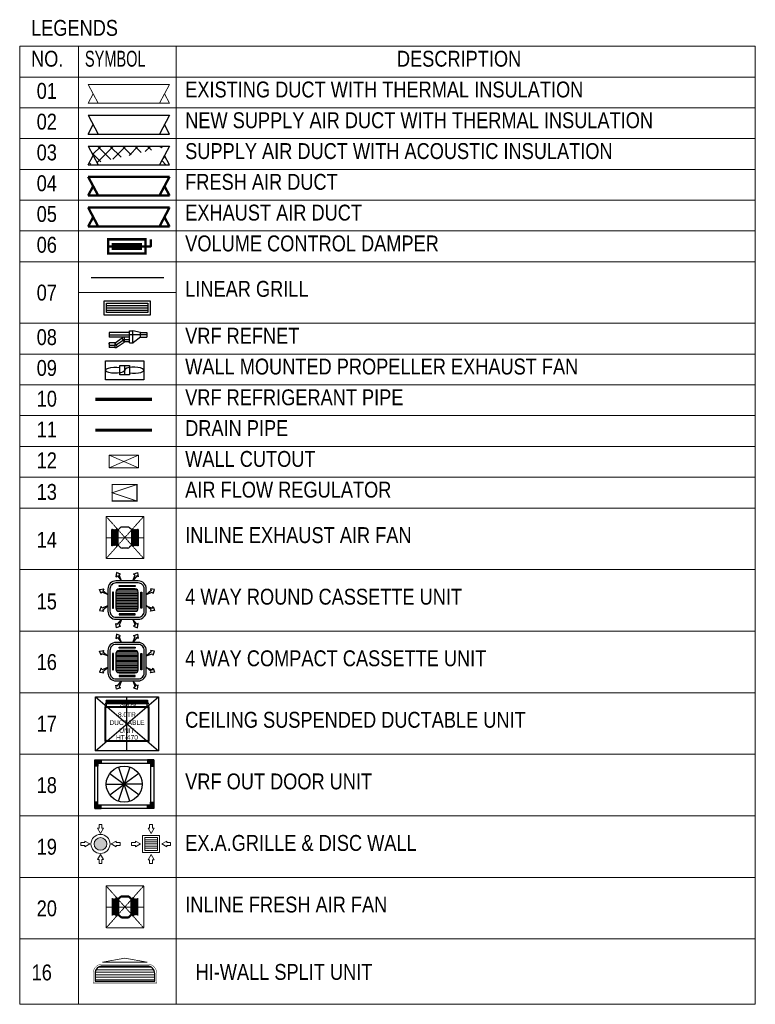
# Model space of a CAD drawing. Header units: millimetres. Extents: x -116878 to 389011, y -1241 to 103546.
# Tile 1 of 104: x -116878 to -108002, y 74429 to 86305. Entities that reach past the tile are written whole.
import ezdxf

# ---------------------------------------------------------------- set-up
doc = ezdxf.new("R2010")
doc.units = ezdxf.units.MM
doc.header["$MEASUREMENT"] = 0
for name, pattern in [('Dash', [6.35, 3.175, -3.175]), ('DASHDOT2', [0.5, 0.25, -0.125, 0, -0.125]), ('DASHED', [0.75, 0.5, -0.25])]:
    doc.linetypes.add(name, pattern=pattern)
doc.layers.get('0').update_dxf_attribs({"color": 252})
for name, color, linetype, lineweight in [('MEPTEK- EXH.AIR GRILL', 1, 'Continuous', 15), ('MEPTEK-DRAIN PIPE', 4, 'DASHDOT2', 50), ('MEPTEK-EAD', 30, 'Continuous', 50), ('MEPTEK-EX.DIC', 50, 'Continuous', 18), ('MEPTEK-EXH.AIR GRILL', 1, 'Continuous', 50), ('meptek-fad', 3, 'Continuous', 50), ('MEPTEK-LINEAR GRILL', 5, 'Continuous', 30), ('MEPTEK-REFNET', 5, 'Continuous', 30), ('MEPTEK-REFREGERENT PIPE', 32, 'COPPER', 30), ('MEPTEK-SAD', 6, 'Continuous', 30), ('MEPTEK-TEXT1', 7, 'Continuous', 0), ('MEPTEK-TRAPDOOR', 40, 'DASHED', 0), ('MEPTEK-UNIT', 5, 'Continuous', 50), ('MEPTEK-VCD1', 5, 'Continuous', 50), ('MPETEK-AIRFLOW REGULATOR', 5, 'Continuous', 50)]:
    doc.layers.add(name, color=color, linetype=linetype, lineweight=lineweight)
doc.layers.add('MEPTEK-FA-DUCT', color=150, linetype='Continuous', lineweight=20, true_color=0x007fff)
doc.layers.add('MEPTEK-UNITS', color=1, linetype='Continuous')
doc.layers.add('MEPTEL LINEAR GRILL', color=5, linetype='Continuous')
doc.styles.add('ARIAL', font='ARIALN.TTF')
doc.styles.add('KIRTI', font='arial.ttf')
doc.linetypes.add('COPPER', pattern='A,795.792271,-80.750912,["COPPER",KIRTI,S=194.115104,R=0,X=0,Y=-93.625334],-1215.097958', length=2091.641141)

# ---------------------------------------------------------------- blocks, each defined once
blk = doc.blocks.new('*U675')
at = {"const_width": 0.25}
blk.add_lwpolyline([(0, 0), (0, 1.5), (4, 1.5), (4, 0)], close=True, dxfattribs=at)
blk.add_lwpolyline([(0, 0.75), (4.57, 0.75), (4.57, 1.5)])
at = {"color": 1, "const_width": 0.25}
blk.add_lwpolyline([(0.5, 0.5), (0.5, 1), (3.5, 1), (3.5, 0.5)], close=True, dxfattribs=at)
blk = doc.blocks.new('*U691')
at = {"color": 8}
for p, q in [((25, 100), (462.5, 100)), ((25, 75), (462.5, 75)), ((25, 50), (462.5, 50))]:
    blk.add_line(p, q, dxfattribs=at)
blk.add_lwpolyline([(0, 0), (0, 150), (487.5, 150), (487.5, 0)], close=True)
at = {"color": 1}
blk.add_lwpolyline([(25, 25), (25, 125), (462.5, 125), (462.5, 25)], close=True, dxfattribs=at)
blk = doc.blocks.new('*U681')
h = blk.add_hatch(color=256)
h.dxf.hatch_style = 1
h.paths.add_polyline_path([(-665, 1075), (-640, 1075), (-640, 1100), (-690, 1100), (-690, 1050), (-665, 1050)])
h = blk.add_hatch(color=256)
h.dxf.hatch_style = 1
h.paths.add_polyline_path([(665, 1075), (640, 1075), (640, 1100), (690, 1100), (690, 1050), (665, 1050)])
h = blk.add_hatch(color=256)
h.dxf.hatch_style = 1
h.paths.add_polyline_path([(-665, 25), (-640, 25), (-640, 0), (-690, 0), (-690, 50), (-665, 50)])
h = blk.add_hatch(color=256)
h.dxf.hatch_style = 1
h.paths.add_polyline_path([(665, 25), (640, 25), (640, 0), (690, 0), (690, 50), (665, 50)])
at = {"color": 1}
for p, q in [((-990, -300), (990, 1400)), ((-990, 1400), (990, -300)), ((0, -300), (0, 1400))]:
    blk.add_line(p, q, dxfattribs=at)
at = {"color": 8}
for p, q in [((-665, 1275), (665, 1275)), ((-640, 1300), (640, 1300)), ((-640, 1250), (640, 1250)), ((-665, 1225), (665, 1225))]:
    blk.add_line(p, q, dxfattribs=at)
for p, q in [((-690, 1200), (690, 1200)), ((-640, 1100), (-640, 1200)), ((640, 1100), (640, 1200))]:
    blk.add_line(p, q)
at = {"color": 1}
blk.add_lwpolyline([(-990, 1400), (990, 1400), (990, -300), (-990, -300)], close=True, dxfattribs=at)
at = {"color": 8}
for points in [[(-640, 1300), (-665, 1275), (-640, 1250), (-665, 1225), (-640, 1200)], [(640, 1300), (665, 1275), (640, 1250), (665, 1225), (640, 1200)]]:
    blk.add_lwpolyline(points, dxfattribs=at)
for points in [[(690, 1100), (690, 0), (-690, 0), (-690, 1100)], [(-665, 1075), (-640, 1075), (-640, 1100), (-690, 1100), (-690, 1050), (-665, 1050)], [(665, 1075), (665, 25), (-665, 25), (-665, 1075)], [(665, 1075), (640, 1075), (640, 1100), (690, 1100), (690, 1050), (665, 1050)], [(-665, 25), (-640, 25), (-640, 0), (-690, 0), (-690, 50), (-665, 50)], [(665, 25), (640, 25), (640, 0), (690, 0), (690, 50), (665, 50)]]:
    blk.add_lwpolyline(points, close=True)
at = {"color": 7, "attachment_point": 2}
for s, insert, char_height in [('{\\T0.8;2542CFM}', (26, 1205), 100), ('8.0TR\\PDUCTABLE \\PUNIT', (0, 918), 150), ('HT-470', (0, 204), 150)]:
    blk.add_mtext_dynamic_manual_height_columns(s, width=63.44, gutter_width=10, heights=[0], dxfattribs=dict(at, insert=insert, char_height=char_height))
blk = doc.blocks.new('*U688')
blk.add_line((0, 141.25), (0, -141.25))
blk = doc.blocks.new('*U689')
at = {"color": 0, "linetype": 'ByBlock', "lineweight": -2}
for p, rotation in [((9701, -844), 35.99999999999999), ((9867, -844), 324), ((9650, -914), 72), ((9918, -914), 288), ((9650, -1002), 108), ((9701, -1072), 144), ((9784, -1099), 180), ((9867, -1072), 216), ((9918, -1002), 252)]:
    blk.add_blockref('*U688', p, dxfattribs=dict(at, rotation=rotation))
blk.add_blockref('*U688', (9784, -817), dxfattribs=at)
blk = doc.blocks.new('*U683')
h = blk.add_hatch(color=256)
h.dxf.hatch_style = 1
h.paths.add_polyline_path([(-332.5, 880), (-282.5, 880), (-282.5, 930), (-382.5, 930), (-382.5, 830), (-332.5, 830)])
h = blk.add_hatch(color=256)
h.dxf.hatch_style = 1
h.paths.add_polyline_path([(332.5, 880), (282.5, 880), (282.5, 930), (382.5, 930), (382.5, 830), (332.5, 830)])
h = blk.add_hatch(color=256)
h.dxf.hatch_style = 1
h.paths.add_polyline_path([(-332.5, 50), (-282.5, 50), (-282.5, 0), (-382.5, 0), (-382.5, 100), (-332.5, 100)])
h = blk.add_hatch(color=256)
h.dxf.hatch_style = 1
h.paths.add_polyline_path([(332.5, 50), (282.5, 50), (282.5, 0), (382.5, 0), (382.5, 100), (332.5, 100)])
for points in [[(-382.5, 0), (-382.5, 930), (382.5, 930), (382.5, 0)], [(-332.5, 880), (-282.5, 880), (-282.5, 930), (-382.5, 930), (-382.5, 830), (-332.5, 830)], [(332.5, 880), (282.5, 880), (282.5, 930), (382.5, 930), (382.5, 830), (332.5, 830)], [(-332.5, 50), (-332.5, 880), (332.5, 880), (332.5, 50)], [(-332.5, 50), (-282.5, 50), (-282.5, 0), (-382.5, 0), (-382.5, 100), (-332.5, 100)], [(332.5, 50), (282.5, 50), (282.5, 0), (382.5, 0), (382.5, 100), (332.5, 100)]]:
    blk.add_lwpolyline(points, close=True)
blk.add_circle((0, 465), 282.5)
blk.add_blockref('*U689', (-9784, 1423))
blk = doc.blocks.new('asdcasdc')
blk.add_line((0, 75), (0, 25))
for points in [[(-100, 0), (-100, 100), (100, 100), (100, 0)], [(-25, 25), (-25, 75), (25, 75), (25, 25)]]:
    blk.add_lwpolyline(points, close=True)
blk.add_ellipse((-50, 50), major_axis=(50, 0), ratio=0.324365, start_param=1.047198, end_param=6.283185)
at = {"extrusion": (0, 0, -1)}
blk.add_ellipse((50, 50), major_axis=(-50, 0), ratio=0.324365, start_param=0, end_param=5.235988, dxfattribs=at)
blk = doc.blocks.new('A$C1E5432C3')
at = {"extrusion": (4.2e-15, -1.18699e-05, 1)}
for p, q in [((-28, -67, 0), (-28, 0)), ((28, 0), (-28, 0)), ((28, -67, 0), (-28, -67, 0)), ((29, -71, 0), (-22, -96, 0)), ((-22, -96, 0), (37, -181, 0)), ((0, 0), (0, -67, 0)), ((4, -84, 0), (64, -171, 0)), ((11, 0), (28, 0)), ((28, -67, 0), (28, 0)), ((29, -71, 0), (88, -156, 0)), ((95, -243, 0), (95, 0)), ((152, 0), (95, 0)), ((124, 0), (124, -243, 0)), ((152, -243, 0), (152, 0)), ((37, -181, 0), (88, -156, 0)), ((38, -185, 0), (95, -185, 0)), ((38, -243, 0), (38, -185, 0)), ((67, -185, 0), (67, -243, 0)), ((95, -243, 0), (95, -185, 0)), ((27, -243, 0), (172, -243, 0)), ((27, -243, 0), (27, -283, 0)), ((27, -283, 0), (172, -283, 0)), ((95, -374, 0), (31, -291, 0)), ((124, -450, 0), (124, -243, 0)), ((152, -374, 0), (172, -283, 0)), ((172, -243, 0), (172, -283, 0)), ((95, -374, 0), (95, -450, 0)), ((152, -450, 0), (95, -450, 0)), ((152, -374, 0), (152, -450, 0))]:
    blk.add_line(p, q, dxfattribs=at)
at = {"extrusion": (6.61628e-05, -1.18699e-05, 1)}
blk.add_line((95, -374, 0), (152, -374, 0), dxfattribs=at)
at = {"extrusion": (4.2e-15, -1.18699e-05, 1)}
for centre, radius, start, end in [((38, -67), 66.9, 180, 206.0671), ((38, -67), 38.4, 180, 206.0671), ((38, -67), 9.95, 180, 206.0671), ((28, -185), 9.95, 0, 26.0671), ((28, -185), 38.4, 0, 26.0671), ((28, -185), 66.9, 0, 26.0671), ((37, -283, 0), 9.95, 180, 231.3789)]:
    blk.add_arc(centre, radius, start, end, dxfattribs=at)
blk = doc.blocks.new('DSADA')
for p, q in [((-55, 200), (55, 200)), ((-157, 177), (-157, -177)), ((-129, 148), (-157, 148)), ((-157, 148), (-129, 148)), ((-129, 148), (-89, 186)), ((-129, 148), (-129, -148)), ((129, 148), (89, 186)), ((129, 148), (129, -148)), ((129, 148), (157, 148)), ((157, 177), (157, -177)), ((-157, -148), (-129, -148)), ((-129, -148), (-89, -186)), ((129, -148), (89, -186)), ((129, -148), (157, -148)), ((-55, -200), (55, -200))]:
    blk.add_line(p, q)
at = {"color": 8, "lineweight": 5}
for p, q in [((-246, 163), (-246, -163)), ((-233, -145), (-233, 145)), ((-223, -155), (-223, 152)), ((-213, -145), (-213, 145)), ((-203, -155), (-203, 152)), ((-193, -145), (-193, 145)), ((-183, -155), (-183, 152)), ((-173, -145), (-173, 145)), ((173, -145), (173, 145)), ((183, -155), (183, 152)), ((193, -145), (193, 145)), ((203, -155), (203, 152)), ((213, -145), (213, 145)), ((223, -155), (223, 152)), ((233, -145), (233, 145)), ((246, 163), (246, -163))]:
    blk.add_line(p, q, dxfattribs=at)
for points in [[(-246, 157), (-233, 145), (-223, 155), (-213, 145), (-203, 155)], [(-203, 155), (-193, 145), (-183, 155), (-173, 145), (-163, 155)], [(-163, 155), (-157, 148)], [(163, 155), (157, 148)], [(203, 155), (193, 145), (183, 155), (173, 145), (163, 155)], [(246, 157), (233, 145), (223, 155), (213, 145), (203, 155)], [(-246, -157), (-233, -145), (-223, -155), (-213, -145), (-203, -155)], [(-203, -155), (-193, -145), (-183, -155), (-173, -145), (-163, -155)], [(-163, -155), (-157, -148)], [(163, -155), (157, -148)], [(203, -155), (193, -145), (183, -155), (173, -145), (163, -155)], [(246, -157), (233, -145), (223, -155), (213, -145), (203, -155)]]:
    blk.add_lwpolyline(points, dxfattribs=at)
for centre, start, end in [((-55, 150), 90, 133.8434), ((55, 150), 46.1566, 90), ((-55, -150), 226.1566, 270), ((55, -150), 270, 313.8434)]:
    blk.add_arc(centre, 49.9, start, end)
blk = doc.blocks.new('A$C05035C64')
at = {"lineweight": 0}
h = blk.add_hatch(dxfattribs=at)
h.set_pattern_fill('ANSI31', color=8, scale=10, angle=315)
h.set_pattern_definition([(0, (-121013.317, 10220.9846), (3e-16, 1.25), [])])
edge = h.paths.add_edge_path()
edge.add_line((-11, -8), (-11, 8))
edge.add_arc((-8, 8), 3, 90, 180, ccw=False)
edge.add_line((-8, 11), (8, 11))
edge.add_arc((8, 8), 3, 0, 90, ccw=False)
edge.add_line((11, 8), (11, -8))
edge.add_arc((8, -8), 3, -90, 0, ccw=False)
edge.add_line((8, -11), (-8, -11))
edge.add_arc((-8, -8), 3, 180, 270, ccw=False)
for points in [[(-5.67, 19.02), (-7.93, 24.91), (-6.48, 25.75), (-10.42, 27.25), (-11.09, 23.08), (-9.64, 23.92), (-5.65, 19.03)], [(5.67, 19.02), (7.93, 24.91), (6.48, 25.75), (10.42, 27.25), (11.09, 23.08), (9.64, 23.92), (5.65, 19.03)], [(-19.02, 5.67), (-24.91, 7.93), (-25.75, 6.48), (-27.25, 10.42), (-23.08, 11.09), (-23.92, 9.64), (-19.03, 5.65)], [(19.02, 5.67), (24.91, 7.93), (25.75, 6.48), (27.25, 10.42), (23.08, 11.09), (23.92, 9.64), (19.03, 5.65)], [(-19.02, -5.67), (-24.91, -7.93), (-25.75, -6.48), (-27.25, -10.42), (-23.08, -11.09), (-23.92, -9.64), (-19.03, -5.65)], [(19.02, -5.67), (24.91, -7.93), (25.75, -6.48), (27.25, -10.42), (23.08, -11.09), (23.92, -9.64), (19.03, -5.65)], [(-5.67, -19.02), (-7.93, -24.91), (-6.48, -25.75), (-10.42, -27.25), (-11.09, -23.08), (-9.64, -23.92), (-5.65, -19.03)], [(5.67, -19.02), (7.93, -24.91), (6.48, -25.75), (10.42, -27.25), (11.09, -23.08), (9.64, -23.92), (5.65, -19.03)]]:
    blk.add_lwpolyline(points)
for points in [[(-19, -11), (-19, 11, -0.414214), (-11, 19), (11, 19, -0.414214), (19, 11), (19, -11, -0.414214), (11, -19), (-11, -19, -0.414214)], [(-17, -11), (-17, 11, -0.414214), (-11, 17), (11, 17, -0.414214), (17, 11), (17, -11, -0.414214), (11, -17), (-11, -17, -0.414214)], [(-11, -8), (-11, 8, -0.414214), (-8, 11), (8, 11, -0.414214), (11, 8), (11, -8, -0.414214), (8, -11), (-8, -11, -0.414214)]]:
    blk.add_lwpolyline(points, format="xyb", close=True)
for points in [[(8, 13.5), (8, 14.5), (-8, 14.5), (-8, 13.5)], [(-13.5, 8), (-14.5, 8), (-14.5, -8), (-13.5, -8)], [(13.5, 8), (14.5, 8), (14.5, -8), (13.5, -8)], [(8, -13.5), (8, -14.5), (-8, -14.5), (-8, -13.5)]]:
    blk.add_lwpolyline(points, close=True)
blk = doc.blocks.new('EX.DICS WALL')
at = {"layer": 'MEPTEK-EX.DIC', "ltscale": 0.001}
h = blk.add_hatch(color=256, dxfattribs=at)
h.dxf.hatch_style = 1
edge = h.paths.add_edge_path()
edge.add_arc((0, 0), 50, 0, 360)
blk.add_line((50, 0), (50, 0), dxfattribs=at)
at = {"layer": 'MEPTEK-EX.DIC', "color": 8, "ltscale": 0.001}
for points in [[(11.3, 123.3), (23.1, 123.3), (0, 83.3), (-23.1, 123.3), (-11.3, 123.3), (-11.3, 154), (11.3, 154)], [(-123.3, 11.3), (-123.3, 23.1), (-83.3, 0), (-123.3, -23.1), (-123.3, -11.3), (-154, -11.3), (-154, 11.3)], [(123.3, 11.3), (123.3, 23.1), (83.3, 0), (123.3, -23.1), (123.3, -11.3), (154, -11.3), (154, 11.3)], [(11.3, -123.3), (23.1, -123.3), (0, -83.3), (-23.1, -123.3), (-11.3, -123.3), (-11.3, -154), (11.3, -154)]]:
    blk.add_lwpolyline(points, close=True, dxfattribs=at)
at = {"layer": 'MEPTEK-EX.DIC', "ltscale": 0.001}
for radius in [75, 50]:
    blk.add_circle((0, 0), radius, dxfattribs=at)
blk = doc.blocks.new('EXHAUST GRILLE')
at = {"layer": 'MEPTEK- EXH.AIR GRILL', "color": 8, "lineweight": 5, "ltscale": 10}
for p, q in [((3127225, 111611), (3127375, 111611)), ((3127225, 111586), (3127375, 111586)), ((3127225, 111561), (3127375, 111561)), ((3127225, 111536), (3127375, 111536)), ((3127225, 111511), (3127375, 111511))]:
    blk.add_line(p, q, dxfattribs=at)
at = {"layer": 'MEPTEK- EXH.AIR GRILL', "color": 31, "lineweight": 9, "ltscale": 10}
blk.add_line((3127375, 111536), (3127375, 111636), dxfattribs=at)
at = {"layer": 'MEPTEK- EXH.AIR GRILL', "color": 8, "ltscale": 10}
for points in [[(3127317, 111746), (3127335, 111746), (3127300, 111686), (3127266, 111746), (3127283, 111746), (3127283, 111792), (3127317, 111792)], [(3127115, 111544), (3127115, 111526), (3127175, 111561), (3127115, 111596), (3127115, 111578), (3127069, 111578), (3127069, 111544)], [(3127485, 111544), (3127485, 111526), (3127425, 111561), (3127485, 111596), (3127485, 111578), (3127531, 111578), (3127531, 111544)], [(3127317, 111376), (3127335, 111376), (3127300, 111436), (3127266, 111376), (3127283, 111376), (3127283, 111330), (3127317, 111330)]]:
    blk.add_lwpolyline(points, close=True, dxfattribs=at)
at = {"layer": 'MEPTEK- EXH.AIR GRILL', "ltscale": 10}
for points in [[(3127200, 111661), (3127200, 111461), (3127400, 111461), (3127400, 111661)], [(3127225, 111636), (3127225, 111486), (3127375, 111486), (3127375, 111636)]]:
    blk.add_lwpolyline(points, close=True, dxfattribs=at)
blk = doc.blocks.new('A$C0C955989')
at = {"layer": 'MEPTEK-EXH.AIR GRILL', "ltscale": 0.02, "xscale": -0.6666666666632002, "yscale": 0.6666666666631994, "zscale": 0.6666666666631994, "rotation": 180}
blk.add_blockref('EXHAUST GRILLE', (-2084990.3, 74397), dxfattribs=at)
blk = doc.blocks.new('AFR')
at = {"color": 1, "const_width": 0.2}
blk.add_lwpolyline([(6, 2), (0, 0), (6, -2)], dxfattribs=at)
at = {"const_width": 0.3}
blk.add_lwpolyline([(0, -2), (0, 2), (6, 2), (6, -2)], close=True, dxfattribs=at)
blk = doc.blocks.new('dqwdqw')
at = {"lineweight": 0}
h = blk.add_hatch(dxfattribs=at)
h.set_pattern_fill('ANSI31', color=8, scale=250, angle=45)
h.set_pattern_definition([(90, (-114319.84, -8590.637), (-31.25, 0), [])])
edge = h.paths.add_edge_path()
edge.add_line((25, -375), (25, 375))
edge.add_line((25, 375), (119, 375))
edge.add_arc((119, 281), 94, 0, 90, ccw=False)
edge.add_line((213, 281), (213, -281))
edge.add_arc((119, -281), 94, -90, 0, ccw=False)
edge.add_line((119, -375), (25, -375))
at = {"const_width": 5}
blk.add_lwpolyline([(0, -400), (0, 400), (119, 400, -0.414214), (238, 281), (238, -281, -0.414214), (119, -400)], format="xyb", close=True, dxfattribs=at)
blk.add_lwpolyline([(25, -375), (25, 375), (119, 375, -0.414214), (213, 281), (213, -281, -0.414214), (119, -375)], format="xyb", close=True)
at = {"color": 8, "lineweight": 0}
blk.add_lwpolyline([(313, 0), (263, -281), (263, 281)], close=True, dxfattribs=at)
blk = doc.blocks.new('A$C660A7162')
at = {"layer": 'MEPTEK-UNITS', "xscale": -0.9842519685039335, "yscale": 0.9842519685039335, "zscale": 0.9842519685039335, "rotation": 270}
blk.add_blockref('dqwdqw', (820, -1094), dxfattribs=at)

msp = doc.modelspace()

# ---------------------------------------------------------------- hatches: boundary and pattern name
at = {"layer": 'MEPTEK-SAD', "lineweight": 0}
h = msp.add_hatch(dxfattribs=at)
h.set_pattern_fill('ANSI37', color=8, scale=848.602163)
h.set_pattern_definition([(45, (-120868.62, 272425.94), (-75.006543, 75.006543), []), (135, (-120868.62, 272425.94), (-75.006543, -75.006543), [])])
edge = h.paths.add_edge_path()
edge.add_line((-115072, 84555), (-115132, 84668))
edge.add_line((-115072, 84781), (-115192, 84555))
edge.add_line((-116052, 84555), (-115992, 84668))
edge.add_line((-116052, 84781), (-115933, 84555))
edge.add_line((-116052, 84555), (-115072, 84555))
edge.add_line((-116052, 84781), (-115072, 84781))

# ---------------------------------------------------------------- linework, layer by layer
at = {"color": 8, "lineweight": 5}
for p, q in [((-115764, 75500, 0), (-115764, 75707, 0)), ((-115756, 75695, 0), (-115756, 75512, 0)), ((-115750, 75702, 0), (-115750, 75507, 0)), ((-115743, 75695, 0), (-115744, 75512, 0)), ((-115737, 75702, 0), (-115737, 75507, 0)), ((-115731, 75695, 0), (-115731, 75512, 0)), ((-115725, 75702, 0), (-115725, 75507, 0)), ((-115718, 75695, 0), (-115718, 75512, 0)), ((-115499, 75695, 0), (-115499, 75512, 0)), ((-115492, 75702, 0), (-115492, 75507, 0)), ((-115486, 75695, 0), (-115486, 75512, 0)), ((-115480, 75702, 0), (-115480, 75507, 0)), ((-115473, 75695, 0), (-115473, 75512, 0)), ((-115467, 75702, 0), (-115467, 75507, 0)), ((-115461, 75695, 0), (-115461, 75512, 0)), ((-115453, 75500, 0), (-115453, 75707, 0))]:
    msp.add_line(p, q, dxfattribs=at)
at = {"color": 8, "lineweight": 5, "elevation": 0}
for points in [[(-115764, 75703), (-115756, 75695), (-115750, 75702), (-115743, 75695), (-115737, 75702)], [(-115737, 75702), (-115731, 75695), (-115725, 75702), (-115718, 75695), (-115712, 75702)], [(-115712, 75702), (-115708, 75698)], [(-115505, 75702), (-115509, 75698)], [(-115480, 75702), (-115486, 75695), (-115492, 75702), (-115499, 75695), (-115505, 75702)], [(-115453, 75703), (-115461, 75695), (-115467, 75702), (-115473, 75695), (-115480, 75702)], [(-115764, 75504), (-115756, 75512), (-115750, 75506), (-115744, 75512), (-115737, 75506)], [(-115737, 75506), (-115731, 75512), (-115725, 75506), (-115718, 75512), (-115712, 75506)], [(-115712, 75506), (-115708, 75510)], [(-115480, 75506), (-115486, 75512), (-115492, 75506), (-115499, 75512), (-115505, 75506)], [(-115453, 75504), (-115461, 75512), (-115467, 75506), (-115473, 75512), (-115480, 75506)]]:
    msp.add_lwpolyline(points, dxfattribs=at)
at = {"layer": 'MEPTEK-DRAIN PIPE', "ltscale": 0.001, "const_width": 38.3, "elevation": 0}
msp.add_lwpolyline([(-115965, 81354), (-115283, 81354)], dxfattribs=at)
at = {"layer": 'MEPTEK-EAD', "ltscale": 800}
for p, q in [((-116052, 84038, 0), (-115072, 84038, 0)), ((-116052, 84038, 0), (-115933, 83812, 0)), ((-115072, 84038, 0), (-115192, 83812, 0)), ((-116052, 83812, 0), (-115992, 83925, 0)), ((-115072, 83812, 0), (-115132, 83925, 0)), ((-116052, 83812, 0), (-115072, 83812, 0))]:
    msp.add_line(p, q, dxfattribs=at)
at = {"layer": 'MEPTEK-EAD'}
for p, q in [((-115764, 79960, 0), (-115764, 80156, 0)), ((-115453, 79960, 0), (-115453, 80156, 0))]:
    msp.add_line(p, q, dxfattribs=at)
at = {"layer": 'MEPTEK-FA-DUCT'}
for p, q in [((-116052, 85524, 0), (-115072, 85524, 0)), ((-116052, 85524, 0), (-115933, 85297, 0)), ((-115072, 85524, 0), (-115192, 85297, 0)), ((-116052, 85297, 0), (-115992, 85410, 0)), ((-115072, 85297, 0), (-115132, 85410, 0)), ((-116052, 85297, 0), (-115072, 85297, 0))]:
    msp.add_line(p, q, dxfattribs=at)
at = {"layer": 'meptek-fad', "ltscale": 800}
for p, q in [((-116052, 84410, 0), (-115072, 84410, 0)), ((-116052, 84410, 0), (-115933, 84183, 0)), ((-115072, 84410, 0), (-115192, 84183, 0)), ((-116052, 84183, 0), (-115992, 84297, 0)), ((-115072, 84183, 0), (-115132, 84297, 0)), ((-116052, 84183, 0), (-115072, 84183, 0))]:
    msp.add_line(p, q, dxfattribs=at)
at = {"layer": 'meptek-fad'}
for p, q in [((-115708, 75492, 0), (-115708, 75716, 0)), ((-115690, 75698, 0), (-115708, 75698, 0)), ((-115690, 75698, 0), (-115665, 75722, 0)), ((-115690, 75510, 0), (-115690, 75698, 0)), ((-115574, 75730, 0), (-115643, 75730, 0)), ((-115527, 75698, 0), (-115552, 75722, 0)), ((-115527, 75510, 0), (-115527, 75698, 0)), ((-115509, 75698, 0), (-115527, 75698, 0)), ((-115509, 75492, 0), (-115509, 75716, 0)), ((-115690, 75510, 0), (-115708, 75510, 0)), ((-115690, 75510, 0), (-115665, 75486, 0)), ((-115574, 75477, 0), (-115643, 75477, 0)), ((-115527, 75510, 0), (-115552, 75486, 0)), ((-115527, 75510, 0), (-115509, 75510, 0)), ((-115509, 75510, 0), (-115527, 75510, 0))]:
    msp.add_line(p, q, dxfattribs=at)
at = {"layer": 'meptek-fad', "color": 8, "lineweight": 5, "elevation": 0}
msp.add_lwpolyline([(-115505, 75506), (-115509, 75510)], dxfattribs=at)
at = {"layer": 'meptek-fad'}
for centre, start, end in [((-115643, 75699, 0), 89.9538, 133.7972), ((-115574, 75699, 0), 46.1104, 89.9538), ((-115643, 75509, 0), 226.1104, 269.9538), ((-115574, 75509, 0), 269.9538, 313.7972)]:
    msp.add_arc(centre, 31.6, start, end, dxfattribs=at)
at = {"layer": 'MEPTEK-LINEAR GRILL', "linetype": 'Dash', "ltscale": 10, "const_width": 14.1, "elevation": 0}
msp.add_lwpolyline([(-116017, 83194), (-115137, 83194)], dxfattribs=at)
at = {"layer": 'MEPTEK-REFREGERENT PIPE', "linetype": 'ByBlock', "ltscale": 0.001, "const_width": 38.3, "elevation": 0}
msp.add_lwpolyline([(-115965, 81726), (-115283, 81726)], dxfattribs=at)
at = {"layer": 'MEPTEK-SAD', "ltscale": 800}
for p, q in [((-116052, 85152, 0), (-115072, 85152, 0)), ((-116052, 85152, 0), (-115933, 84926, 0)), ((-116052, 84926, 0), (-115992, 85039, 0)), ((-115072, 85152, 0), (-115192, 84926, 0)), ((-115072, 84926, 0), (-115132, 85039, 0)), ((-116052, 84926, 0), (-115072, 84926, 0)), ((-116052, 84781, 0), (-115072, 84781, 0)), ((-116052, 84781, 0), (-115933, 84555, 0)), ((-115072, 84781, 0), (-115192, 84555, 0)), ((-116052, 84555, 0), (-115992, 84668, 0)), ((-115072, 84555, 0), (-115132, 84668, 0)), ((-116052, 84555, 0), (-115072, 84555, 0))]:
    msp.add_line(p, q, dxfattribs=at)
at = {"layer": 'MEPTEK-TEXT1'}
for p, q in [((-116878, 85985), (-108002, 85985)), ((-116878, 85985), (-116878, 74429)), ((-116169, 85985), (-116169, 74429)), ((-114991, 85985), (-114991, 74429)), ((-108002, 85985), (-108002, 74429)), ((-116878, 85613), (-108002, 85613)), ((-116878, 85242), (-108002, 85242)), ((-116878, 84871), (-108002, 84871)), ((-116878, 84499), (-108002, 84499)), ((-116878, 84128), (-108002, 84128)), ((-116878, 83757), (-108002, 83757)), ((-116878, 83385), (-108002, 83385)), ((-116169, 83014), (-114991, 83014)), ((-116169, 83014), (-114991, 83014)), ((-116878, 82643), (-108002, 82643)), ((-116878, 82271), (-108002, 82271)), ((-116878, 81900), (-108002, 81900)), ((-116878, 81529), (-108002, 81529)), ((-116878, 81158), (-108002, 81158)), ((-115446, 80900, 0), (-115798, 81053, 0)), ((-115446, 81053, 0), (-115798, 80900, 0)), ((-116878, 80786), (-108002, 80786)), ((-116878, 80415), (-108002, 80415)), ((-116878, 79672), (-108002, 79672)), ((-116878, 78930), (-108002, 78930)), ((-116878, 78187), (-108002, 78187)), ((-116878, 77444), (-108002, 77444)), ((-116878, 76702), (-108002, 76702)), ((-116878, 75959), (-108002, 75959)), ((-116878, 75217), (-108002, 75217)), ((-116878, 74429), (-108002, 74429))]:
    msp.add_line(p, q, dxfattribs=at)
at = {"layer": 'MEPTEK-TEXT1', "elevation": 0}
msp.add_lwpolyline([(-115446, 81053), (-115446, 80900), (-115798, 80900), (-115798, 81053)], close=True, dxfattribs=at)
at = {"layer": 'MEPTEK-TRAPDOOR'}
for p, q in [((-115835, 79806, 0), (-115382, 80313, 0)), ((-115835, 80313, 0), (-115382, 79806, 0)), ((-115382, 80056, 0), (-115835, 80056, 0)), ((-115835, 75350, 0), (-115382, 75857, 0)), ((-115835, 75857, 0), (-115382, 75350, 0)), ((-115382, 75600, 0), (-115835, 75601, 0))]:
    msp.add_line(p, q, dxfattribs=at)
at = {"layer": 'MEPTEK-TRAPDOOR', "elevation": 0}
for points in [[(-115835, 80313), (-115382, 80313), (-115382, 79806), (-115835, 79806)], [(-115835, 75857), (-115382, 75857), (-115382, 75350), (-115835, 75350)]]:
    msp.add_lwpolyline(points, close=True, dxfattribs=at)

# ---------------------------------------------------------------- block references
at = {"ltscale": 0.001, "xscale": 1.53270911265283, "yscale": 1.53270911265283, "zscale": 1.53270911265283}
msp.add_blockref('A$C0C955989', (-115103, 76327, 0), dxfattribs=at)
at = {"layer": 'MEPTEK-EX.DIC', "xscale": 1.53270911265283, "yscale": 1.53270911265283, "zscale": 1.53270911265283}
msp.add_blockref('EX.DICS WALL', (-115903, 76363, 0), dxfattribs=at)
at = {"layer": 'MEPTEK-REFNET', "lineweight": 0, "xscale": 1.006377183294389, "yscale": 1.006377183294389, "zscale": 1.006377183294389, "rotation": 90}
msp.add_blockref('A$C1E5432C3', (-115798, 82380, 0), dxfattribs=at)
at = {"layer": 'MEPTEK-UNIT', "xscale": 0.9765625, "yscale": 0.9765625, "zscale": 0.9765625}
msp.add_blockref('A$C660A7162', (-116409, 75754), dxfattribs=at)
at = {"layer": 'MEPTEK-UNITS'}
for name, p, xscale, yscale, zscale, rotation in [('asdcasdc', (-115611, 82192, 0), 2.299063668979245, 2.299063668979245, 2.299063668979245, 180), ('DSADA', (-115608, 80059, 0), 0.6336002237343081, 0.6336002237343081, 0.6336002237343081, 179.9537902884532), ('*U683', (-115973, 77084, 0), 0.7663545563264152, 0.7663545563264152, 0.7663545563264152, 270)]:
    msp.add_blockref(name, p, dxfattribs=dict(at, xscale=xscale, yscale=yscale, zscale=zscale, rotation=rotation))
at = {"layer": 'MEPTEK-UNITS', "extrusion": (0.00011417, -4.17169e-05, 1), "xscale": -12.19713778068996, "zscale": 12.19713778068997, "rotation": 359.9999999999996}
for p, yscale in [((-115582, 79304, -17), 12.19713778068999), ((-115582, 78561, -16), 12.19713778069)]:
    msp.add_blockref('A$C05035C64', p, dxfattribs=dict(at, yscale=yscale))
at = {"layer": 'MEPTEK-UNITS', "xscale": 0.3831772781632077, "yscale": 0.3831772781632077, "zscale": 0.3831772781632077}
msp.add_blockref('*U681', (-115584, 77599, 0), dxfattribs=at)
at = {"layer": 'MEPTEK-VCD1', "xscale": 113.1469551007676, "yscale": 113.1469551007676, "zscale": 113.1469551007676}
msp.add_blockref('*U675', (-115812, 83486, 0), dxfattribs=at)
at = {"layer": 'MEPTEL LINEAR GRILL', "xscale": 1.131469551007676, "yscale": 1.131469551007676, "zscale": 1.131469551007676}
msp.add_blockref('*U691', (-115857, 82743, 0), dxfattribs=at)
at = {"layer": 'MPETEK-AIRFLOW REGULATOR', "xscale": 50.00000000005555, "yscale": 50.00000000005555, "zscale": 50.00000000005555}
msp.add_blockref('AFR', (-115762, 80599, 0), dxfattribs=at)

# ---------------------------------------------------------------- texts
at = {"layer": 'MEPTEK-TEXT1', "attachment_point": 1, "style": 'ARIAL'}
for s, width, insert, char_height in [('LEGENDS', 2.84, (-116741, 86302), 191.6), ('NO.', 2.84, (-116741, 85930), 191.6), ('DESCRIPTION ', 13.97, (-112326, 85930), 191.59), ('01', 2.84, (-116673, 85542), 191.6), ('EXISTING DUCT WITH THERMAL INSULATION  ', 12099.64, (-114881, 85559), 191.59), ('02', 2.84, (-116673, 85171), 191.6), ('NEW SUPPLY AIR DUCT WITH THERMAL INSULATION  ', 13017.22, (-114881, 85188), 191.59), ('03', 2.84, (-116673, 84800), 191.6), ('SUPPLY AIR DUCT WITH ACOUSTIC INSULATION  ', 13628.46, (-114881, 84816), 191.59), ('FRESH AIR DUCT', 13017.22, (-114881, 84445), 191.59), ('04', 2.84, (-116673, 84428), 191.6), ('05', 2.84, (-116673, 84057), 191.6), ('EXHAUST AIR DUCT', 13017.22, (-114881, 84074), 191.59), ('06', 2.84, (-116673, 83686), 191.6), ('VOLUME CONTROL DAMPER', 13628.46, (-114881, 83702), 191.59), ('LINEAR GRILL ', 13628.46, (-114881, 83154), 191.59), ('07', 2.84, (-116673, 83109), 191.6), ('08', 2.84, (-116673, 82572), 191.6), ('VRF REFNET', 13628.46, (-114881, 82589), 191.6), ('09', 2.84, (-116673, 82200), 191.6), ('WALL MOUNTED PROPELLER EXHAUST FAN ', 13628.46, (-114881, 82217), 191.59), ('10', 2.84, (-116673, 81829), 191.6), ('VRF REFRIGERANT PIPE', 13628.46, (-114881, 81846), 191.59), ('DRAIN PIPE', 13628.46, (-114881, 81475), 191.6), ('11', 2.84, (-116673, 81458), 191.6), ('12', 2.84, (-116673, 81086), 191.6), ('WALL CUTOUT', 13628.46, (-114881, 81103), 191.59), ('13', 125, (-116673, 80705), 191.6), ('AIR FLOW REGULATOR ', 13628.46, (-114881, 80732), 191.59), ('INLINE EXHAUST AIR FAN', 13628.46, (-114881, 80184), 191.59), ('14', 2.84, (-116673, 80127), 191.6), ('15', 2.84, (-116673, 79384), 191.6), ('4 WAY ROUND CASSETTE UNIT', 13628.46, (-114881, 79441), 191.59), ('16', 2.84, (-116673, 78653), 191.6), ('4 WAY COMPACT CASSETTE UNIT', 13628.46, (-114881, 78698), 191.59), ('17', 2.84, (-116673, 77910), 191.6), ('{\\C7;CEILING SUSPENDED DUCTABLE UNIT}', 13628.46, (-114881, 77956), 191.59), ('{\\C7;VRF OUT DOOR UNIT}', 13628.46, (-114881, 77213), 191.59), ('18', 2.84, (-116673, 77168), 191.6), ('19', 2.84, (-116673, 76425), 191.6), ('{\\C7;EX.A.GRILLE & DISC WALL}', 13628.46, (-114881, 76471), 191.59), ('20', 191.59, (-116673, 75682), 191.6), ('{\\C7;INLINE FRESH AIR FAN}', 13628.46, (-114881, 75728), 191.59), ('16', 2.84, (-116734, 74909), 191.6), ('HI-WALL SPLIT UNIT', 13628.46, (-114756, 74915), 191.59)]:
    msp.add_mtext_dynamic_manual_height_columns(s, width=width, gutter_width=1, heights=[0], dxfattribs=dict(at, insert=insert, char_height=char_height))
at = {"layer": 'MEPTEK-TEXT1', "insert": (-116091, 85930), "char_height": 191.59, "attachment_point": 1, "line_spacing_factor": 0.8, "style": 'ARIAL'}
msp.add_mtext_dynamic_manual_height_columns('{\\W0.8;SYMBOL}', width=13.97, gutter_width=1, heights=[0], dxfattribs=at)

doc.saveas('drawing.dxf')
